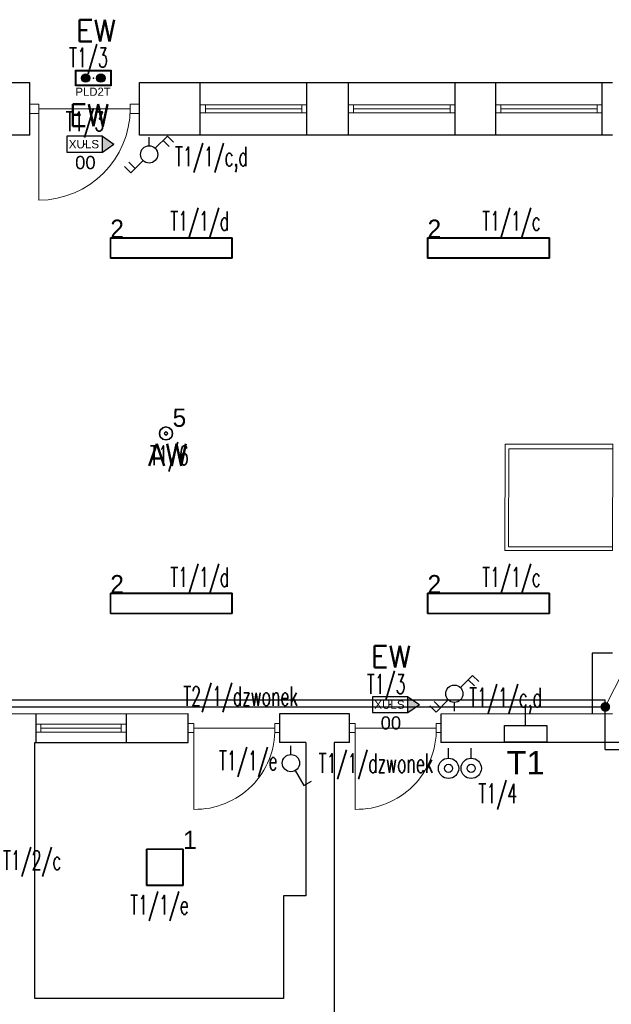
# Model space of a CAD drawing. Header units: millimetres. Extents: x 2260 to 32334, y -33324 to 11762.
# Tile 39 of 79: x 4820 to 5402, y 6667 to 7637. Entities that reach past the tile are written whole.
import ezdxf
from ezdxf.enums import TextEntityAlignment as Align

# ---------------------------------------------------------------- set-up
doc = ezdxf.new("R2010")
doc.units = ezdxf.units.MM
for name, color, linetype in [('_HYBRYD_AW_TERM_AT', 1, 'Continuous'), ('_HYBRYD_EW_AT', 1, 'Continuous'), ('DLX_BLD0_LUM', 142, 'Continuous'), ('DLX_BLD0_LUMKEY_IDX', 142, 'Continuous'), ('DLX_BLD1_LUM', 142, 'Continuous'), ('E_gniazda wtyczkowe i siła', 1, 'Continuous'), ('EL_OS_Adres_Opraw', 7, 'Continuous'), ('EL_OSPRZĘT OŚW.', 142, 'Continuous')]:
    doc.layers.add(name, color=color, linetype=linetype)
for name, color, linetype, lineweight in [('E-OPISY', 7, 'Continuous', 0), ('stolarka', 3, 'Continuous', 9), ('ściany nośne', 1, 'Continuous', 25)]:
    doc.layers.add(name, color=color, linetype=linetype, lineweight=lineweight)
doc.layers.add('oddymianie', color=5, linetype='Continuous', lineweight=20, plot=False)
doc.styles.add('ADESK1', font='romans', dxfattribs={"oblique": 15})
doc.styles.add('HYBRYDopis', font='arial.ttf', dxfattribs={"height": 15})
doc.styles.add('KO', font='simplex.shx')
doc.styles.get("Standard").update_dxf_attribs({"font": 'arial.ttf'})
doc.styles.add('TableTextStyle', font='txt')

# ---------------------------------------------------------------- blocks, each defined once
blk = doc.blocks.new('*U9')
at = {"layer": '_HYBRYD_AW_TERM_AT'}
h = blk.add_hatch(color=256, dxfattribs=at)
h.paths.add_polyline_path([(-175, 77.5), (-175, -77.5), (175, -77.5), (175, 77.5)])
h.paths.add_polyline_path([(-168, 70.5), (-168, -70.5), (168, -70.5), (168, 70.5)], flags=16)
h = blk.add_hatch(color=256, dxfattribs=at)
h.dxf.hatch_style = 1
h.paths.add_polyline_path([(-34, 0.4, 1), (-117.4, 0.4, 1)])
h = blk.add_hatch(color=256, dxfattribs=at)
h.dxf.hatch_style = 1
h.paths.add_polyline_path([(116, 0.4, 1), (32.6, 0.4, 1)])
blk.add_line((-43, -25), (-43, 25), dxfattribs=at)
for points in [[(-175, 77.5), (175, 77.5), (175, -77.5), (-175, -77.5)], [(-168, 70.5), (168, 70.5), (168, -70.5), (-168, -70.5)]]:
    blk.add_lwpolyline(points, close=True, dxfattribs=at)
for centre in [(-75.7, 0.4), (74.3, 0.4)]:
    blk.add_circle(centre, 41.7, dxfattribs=at)
blk.add_point((0, 0), dxfattribs=at)
at = {"layer": '_HYBRYD_AW_TERM_AT', "style": 'HYBRYDopis'}
blk.add_text('PLD2T', height=80, dxfattribs=at).set_placement((-176.7, -174.3))
blk = doc.blocks.new('lacznik schodowy')
at = {"layer": 'EL_OSPRZĘT OŚW.'}
for p, q in [((-350.3, 180.3), (-289.2, 241.4)), ((-230.1, 60.1), (-350.3, 180.3)), ((-85, 0), (0, 0)), ((-109.9, -60.1), (10.3, -180.3)), ((10.3, -180.3), (-50.8, -241.4))]:
    blk.add_line(p, q, dxfattribs=at)
blk.add_circle((-170, 0), 85, dxfattribs=at)
blk = doc.blocks.new('A$C03E74D84')
at = {"ltscale": 0.5}
blk.add_circle((0.2, 0.2, -66), 0.2, dxfattribs=at)
blk = doc.blocks.new('zw$16AD')
at = {"layer": 'EL_OSPRZĘT OŚW.'}
blk.add_line((200, 100), (300, 100), dxfattribs=at)
blk.add_ellipse((100, 100), major_axis=(70.7, 70.7), ratio=1, start_param=0.785398, end_param=7.068583, dxfattribs=at)
at = {"layer": 'EL_OSPRZĘT OŚW.', "xscale": 200, "yscale": 200, "rotation": 90}
blk.add_blockref('A$C03E74D84', (140, 60, 66), dxfattribs=at)
blk = doc.blocks.new('XULS_AT')
at = {"layer": '_HYBRYD_EW_AT'}
h = blk.add_hatch(color=256, dxfattribs=at)
h.dxf.hatch_style = 1
h.paths.add_polyline_path([(-174.5, -77.5), (-174.5, 77.5), (175.5, 77.5), (175.5, 77.5), (288.4, 0.1), (175.5, -77.5), (175.5, -77.5)])
h.paths.add_polyline_path([(175.5, 77.5), (175.5, 77.5), (-174.5, 77.5), (-174.5, -77.5), (175.5, -77.5)], flags=17)
blk.add_point((0.5, 0))
for p in [(175.5, 77.5), (175.5, -77.5)]:
    blk.add_line(p, (288.4, 0.1), dxfattribs=at)
blk.add_lwpolyline([(175.5, 77.5), (-174.5, 77.5), (-174.5, -77.5), (175.5, -77.5)], close=True, dxfattribs=at)
blk.add_text('XULS', height=81.9, dxfattribs=at).set_placement((-156.8, -41.2))

msp = doc.modelspace()

# ---------------------------------------------------------------- hatches: boundary and pattern name
at = {"layer": 'E-OPISY'}
h = msp.add_hatch(color=256, dxfattribs=at)
h.dxf.hatch_style = 1
edge = h.paths.add_edge_path()
edge.add_ellipse((5396.471, 6960.288), major_axis=(4.804, 0), ratio=1, start_angle=0, end_angle=360)

# ---------------------------------------------------------------- linework, layer by layer
at = {"layer": 'DLX_BLD0_LUM'}
for points in [[(4908.872, 7402.121, 0), (4908.872, 7422.121, 0)], [(4908.872, 7422.121, 0), (4908.872, 7422.121, 0)], [(4908.872, 7422.121, 0), (4908.872, 7402.121, 0)], [(4908.872, 7422.121, 0), (5028.872, 7422.121, 0)], [(5028.872, 7422.121, 0), (4908.872, 7422.121, 0)], [(4908.872, 7422.121, 0), (4908.872, 7422.121, 0)], [(5028.872, 7422.121, 0), (4908.872, 7422.121, 0)], [(4908.872, 7422.121, 0), (4908.872, 7402.121, 0)], [(4908.872, 7402.121, 0), (4908.872, 7422.121, 0)], [(4908.872, 7422.121, 0), (5028.872, 7422.121, 0)], [(5028.622, 7421.871, 0), (4909.122, 7421.871, 0)], [(4909.122, 7421.871, 0), (4909.122, 7402.371, 0)], [(4909.122, 7421.871, 0), (5028.622, 7421.871, 0)], [(4909.122, 7402.371, 0), (4909.122, 7421.871, 0)], [(5028.622, 7402.371, 0), (5028.622, 7421.871, 0)], [(5028.622, 7421.871, 0), (5028.622, 7402.371, 0)], [(5028.872, 7422.121, 0), (5028.872, 7422.121, 0)], [(5028.872, 7422.121, 0), (5028.872, 7402.121, 0)], [(5028.872, 7402.121, 0), (5028.872, 7422.121, 0)], [(5028.872, 7422.121, 0), (5028.872, 7422.121, 0)], [(5028.872, 7402.121, 0), (5028.872, 7422.121, 0)], [(5028.872, 7422.121, 0), (5028.872, 7402.121, 0)], [(5221.372, 7402.121, 0), (5221.372, 7422.121, 0)], [(5221.372, 7422.121, 0), (5221.372, 7422.121, 0)], [(5221.372, 7422.121, 0), (5221.372, 7402.121, 0)], [(5221.372, 7422.121, 0), (5341.372, 7422.121, 0)], [(5341.372, 7422.121, 0), (5221.372, 7422.121, 0)], [(5221.372, 7422.121, 0), (5221.372, 7422.121, 0)], [(5341.372, 7422.121, 0), (5221.372, 7422.121, 0)], [(5221.372, 7422.121, 0), (5221.372, 7402.121, 0)], [(5221.372, 7402.121, 0), (5221.372, 7422.121, 0)], [(5221.372, 7422.121, 0), (5341.372, 7422.121, 0)], [(5341.122, 7421.871, 0), (5221.622, 7421.871, 0)], [(5221.622, 7421.871, 0), (5221.622, 7402.371, 0)], [(5221.622, 7421.871, 0), (5341.122, 7421.871, 0)], [(5221.622, 7402.371, 0), (5221.622, 7421.871, 0)], [(5341.122, 7402.371, 0), (5341.122, 7421.871, 0)], [(5341.122, 7421.871, 0), (5341.122, 7402.371, 0)], [(5341.372, 7422.121, 0), (5341.372, 7422.121, 0)], [(5341.372, 7422.121, 0), (5341.372, 7402.121, 0)], [(5341.372, 7402.121, 0), (5341.372, 7422.121, 0)], [(5341.372, 7422.121, 0), (5341.372, 7422.121, 0)], [(5341.372, 7402.121, 0), (5341.372, 7422.121, 0)], [(5341.372, 7422.121, 0), (5341.372, 7402.121, 0)], [(5028.872, 7402.121, 0), (4908.872, 7402.121, 0)], [(4908.872, 7402.121, 0), (4908.872, 7402.121, 0)], [(4908.872, 7402.121, 0), (5028.872, 7402.121, 0)], [(4908.872, 7402.121, 0), (4908.872, 7402.121, 0)], [(4908.872, 7402.121, 0), (5028.872, 7402.121, 0)], [(5028.872, 7402.121, 0), (4908.872, 7402.121, 0)], [(4909.122, 7402.371, 0), (5028.622, 7402.371, 0)], [(5028.622, 7402.371, 0), (4909.122, 7402.371, 0)], [(5028.872, 7402.121, 0), (5028.872, 7402.121, 0)], [(5028.872, 7402.121, 0), (5028.872, 7402.121, 0)], [(5341.372, 7402.121, 0), (5221.372, 7402.121, 0)], [(5221.372, 7402.121, 0), (5221.372, 7402.121, 0)], [(5221.372, 7402.121, 0), (5341.372, 7402.121, 0)], [(5221.372, 7402.121, 0), (5221.372, 7402.121, 0)], [(5221.372, 7402.121, 0), (5341.372, 7402.121, 0)], [(5341.372, 7402.121, 0), (5221.372, 7402.121, 0)], [(5221.622, 7402.371, 0), (5341.122, 7402.371, 0)], [(5341.122, 7402.371, 0), (5221.622, 7402.371, 0)], [(5341.372, 7402.121, 0), (5341.372, 7402.121, 0)], [(5341.372, 7402.121, 0), (5341.372, 7402.121, 0)], [(4958.076, 7232.856, 0), (4960.455, 7235.236, 0)], [(4960.455, 7235.236, 0), (4958.076, 7232.856, 0)], [(4960.455, 7235.236, 0), (4958.076, 7232.856, 0)], [(4958.076, 7232.856, 0), (4960.455, 7235.236, 0)], [(4960.455, 7235.236, 0), (4963.705, 7236.106, 0)], [(4963.705, 7236.106, 0), (4960.455, 7235.236, 0)], [(4963.705, 7236.106, 0), (4960.455, 7235.236, 0)], [(4960.455, 7235.236, 0), (4963.705, 7236.106, 0)], [(4960.455, 7235.236, 0), (4960.455, 7235.236, 0)], [(4960.455, 7235.236, 0), (4960.455, 7235.236, 0)], [(4963.705, 7236.106, 0), (4963.705, 7236.106, 0)], [(4963.705, 7236.106, 0), (4966.955, 7235.236, 0)], [(4966.955, 7235.236, 0), (4963.705, 7236.106, 0)], [(4963.705, 7236.106, 0), (4963.705, 7236.106, 0)], [(4966.955, 7235.236, 0), (4963.705, 7236.106, 0)], [(4963.705, 7236.106, 0), (4966.955, 7235.236, 0)], [(4966.955, 7235.236, 0), (4966.955, 7235.236, 0)], [(4966.955, 7235.236, 0), (4969.335, 7232.856, 0)], [(4969.335, 7232.856, 0), (4966.955, 7235.236, 0)], [(4966.955, 7235.236, 0), (4966.955, 7235.236, 0)], [(4969.335, 7232.856, 0), (4966.955, 7235.236, 0)], [(4966.955, 7235.236, 0), (4969.335, 7232.856, 0)], [(4957.205, 7229.606, 0), (4958.076, 7232.856, 0)], [(4958.076, 7232.856, 0), (4957.205, 7229.606, 0)], [(4958.076, 7232.856, 0), (4957.205, 7229.606, 0)], [(4957.205, 7229.606, 0), (4958.076, 7232.856, 0)], [(4958.076, 7226.356, 0), (4957.205, 7229.606, 0)], [(4957.205, 7229.606, 0), (4957.205, 7229.606, 0)], [(4957.205, 7229.606, 0), (4958.076, 7226.356, 0)], [(4957.205, 7229.606, 0), (4957.205, 7229.606, 0)], [(4957.205, 7229.606, 0), (4958.076, 7226.356, 0)], [(4958.076, 7226.356, 0), (4957.205, 7229.606, 0)], [(4958.076, 7232.856, 0), (4958.076, 7232.856, 0)], [(4958.076, 7232.856, 0), (4958.076, 7232.856, 0)], [(4960.455, 7223.977, 0), (4958.076, 7226.356, 0)], [(4958.076, 7226.356, 0), (4958.076, 7226.356, 0)], [(4958.076, 7226.356, 0), (4960.455, 7223.977, 0)], [(4958.076, 7226.356, 0), (4958.076, 7226.356, 0)], [(4958.076, 7226.356, 0), (4960.455, 7223.977, 0)], [(4960.455, 7223.977, 0), (4958.076, 7226.356, 0)], [(4963.705, 7223.106, 0), (4960.455, 7223.977, 0)], [(4960.455, 7223.977, 0), (4960.455, 7223.977, 0)], [(4960.455, 7223.977, 0), (4963.705, 7223.106, 0)], [(4960.455, 7223.977, 0), (4960.455, 7223.977, 0)], [(4960.455, 7223.977, 0), (4963.705, 7223.106, 0)], [(4963.705, 7223.106, 0), (4960.455, 7223.977, 0)], [(4962.406, 7230.356, 0), (4962.205, 7229.606, 0)], [(4962.205, 7229.606, 0), (4962.406, 7230.356, 0)], [(4962.205, 7229.606, 0), (4962.406, 7228.856, 0)], [(4962.406, 7228.856, 0), (4962.205, 7229.606, 0)], [(4962.955, 7230.905, 0), (4962.406, 7230.356, 0)], [(4962.406, 7230.356, 0), (4962.955, 7230.905, 0)], [(4962.406, 7228.856, 0), (4962.955, 7228.307, 0)], [(4962.955, 7228.307, 0), (4962.406, 7228.856, 0)], [(4963.705, 7231.106, 0), (4962.955, 7230.905, 0)], [(4962.955, 7230.905, 0), (4963.705, 7231.106, 0)], [(4962.955, 7228.307, 0), (4963.705, 7228.106, 0)], [(4963.705, 7228.106, 0), (4962.955, 7228.307, 0)], [(4964.455, 7230.905, 0), (4963.705, 7231.106, 0)], [(4963.705, 7231.106, 0), (4964.455, 7230.905, 0)], [(4963.705, 7228.106, 0), (4964.455, 7228.307, 0)], [(4964.455, 7228.307, 0), (4963.705, 7228.106, 0)], [(4966.955, 7223.977, 0), (4963.705, 7223.106, 0)], [(4963.705, 7223.106, 0), (4966.955, 7223.977, 0)], [(4963.705, 7223.106, 0), (4966.955, 7223.977, 0)], [(4966.955, 7223.977, 0), (4963.705, 7223.106, 0)], [(4965.004, 7230.356, 0), (4964.455, 7230.905, 0)], [(4964.455, 7230.905, 0), (4965.004, 7230.356, 0)], [(4964.455, 7228.307, 0), (4965.004, 7228.856, 0)], [(4965.004, 7228.856, 0), (4964.455, 7228.307, 0)], [(4965.205, 7229.606, 0), (4965.004, 7230.356, 0)], [(4965.004, 7230.356, 0), (4965.205, 7229.606, 0)], [(4965.004, 7228.856, 0), (4965.205, 7229.606, 0)], [(4965.205, 7229.606, 0), (4965.004, 7228.856, 0)], [(4969.335, 7226.356, 0), (4966.955, 7223.977, 0)], [(4966.955, 7223.977, 0), (4969.335, 7226.356, 0)], [(4966.955, 7223.977, 0), (4969.335, 7226.356, 0)], [(4969.335, 7226.356, 0), (4966.955, 7223.977, 0)], [(4966.955, 7223.977, 0), (4966.955, 7223.977, 0)], [(4966.955, 7223.977, 0), (4966.955, 7223.977, 0)], [(4969.335, 7232.856, 0), (4969.335, 7232.856, 0)], [(4969.335, 7232.856, 0), (4970.205, 7229.606, 0)], [(4970.205, 7229.606, 0), (4969.335, 7232.856, 0)], [(4969.335, 7232.856, 0), (4969.335, 7232.856, 0)], [(4970.205, 7229.606, 0), (4969.335, 7232.856, 0)], [(4969.335, 7232.856, 0), (4970.205, 7229.606, 0)], [(4970.205, 7229.606, 0), (4969.335, 7226.356, 0)], [(4969.335, 7226.356, 0), (4970.205, 7229.606, 0)], [(4969.335, 7226.356, 0), (4970.205, 7229.606, 0)], [(4970.205, 7229.606, 0), (4969.335, 7226.356, 0)], [(4969.335, 7226.356, 0), (4969.335, 7226.356, 0)], [(4969.335, 7226.356, 0), (4969.335, 7226.356, 0)], [(4970.205, 7229.606, 0), (4970.205, 7229.606, 0)], [(4970.205, 7229.606, 0), (4970.205, 7229.606, 0)], [(4963.705, 7223.106, 0), (4963.705, 7223.106, 0)], [(4963.705, 7223.106, 0), (4963.705, 7223.106, 0)], [(4908.872, 7052.121, 0), (4908.872, 7072.121, 0)], [(4908.872, 7072.121, 0), (4908.872, 7072.121, 0)], [(4908.872, 7072.121, 0), (4908.872, 7052.121, 0)], [(4908.872, 7072.121, 0), (5028.872, 7072.121, 0)], [(5028.872, 7072.121, 0), (4908.872, 7072.121, 0)], [(4908.872, 7072.121, 0), (4908.872, 7072.121, 0)], [(5028.872, 7072.121, 0), (4908.872, 7072.121, 0)], [(4908.872, 7072.121, 0), (4908.872, 7052.121, 0)], [(4908.872, 7052.121, 0), (4908.872, 7072.121, 0)], [(4908.872, 7072.121, 0), (5028.872, 7072.121, 0)], [(5028.622, 7071.871, 0), (4909.122, 7071.871, 0)], [(4909.122, 7071.871, 0), (4909.122, 7052.371, 0)], [(4909.122, 7071.871, 0), (5028.622, 7071.871, 0)], [(4909.122, 7052.371, 0), (4909.122, 7071.871, 0)], [(5028.622, 7052.371, 0), (5028.622, 7071.871, 0)], [(5028.622, 7071.871, 0), (5028.622, 7052.371, 0)], [(5028.872, 7072.121, 0), (5028.872, 7072.121, 0)], [(5028.872, 7072.121, 0), (5028.872, 7052.121, 0)], [(5028.872, 7052.121, 0), (5028.872, 7072.121, 0)], [(5028.872, 7072.121, 0), (5028.872, 7072.121, 0)], [(5028.872, 7052.121, 0), (5028.872, 7072.121, 0)], [(5028.872, 7072.121, 0), (5028.872, 7052.121, 0)], [(5221.372, 7052.121, 0), (5221.372, 7072.121, 0)], [(5221.372, 7072.121, 0), (5221.372, 7072.121, 0)], [(5221.372, 7072.121, 0), (5221.372, 7052.121, 0)], [(5221.372, 7072.121, 0), (5341.372, 7072.121, 0)], [(5341.372, 7072.121, 0), (5221.372, 7072.121, 0)], [(5221.372, 7072.121, 0), (5221.372, 7072.121, 0)], [(5341.372, 7072.121, 0), (5221.372, 7072.121, 0)], [(5221.372, 7072.121, 0), (5221.372, 7052.121, 0)], [(5221.372, 7052.121, 0), (5221.372, 7072.121, 0)], [(5221.372, 7072.121, 0), (5341.372, 7072.121, 0)], [(5341.122, 7071.871, 0), (5221.622, 7071.871, 0)], [(5221.622, 7071.871, 0), (5221.622, 7052.371, 0)], [(5221.622, 7071.871, 0), (5341.122, 7071.871, 0)], [(5221.622, 7052.371, 0), (5221.622, 7071.871, 0)], [(5341.122, 7052.371, 0), (5341.122, 7071.871, 0)], [(5341.122, 7071.871, 0), (5341.122, 7052.371, 0)], [(5341.372, 7072.121, 0), (5341.372, 7072.121, 0)], [(5341.372, 7072.121, 0), (5341.372, 7052.121, 0)], [(5341.372, 7052.121, 0), (5341.372, 7072.121, 0)], [(5341.372, 7072.121, 0), (5341.372, 7072.121, 0)], [(5341.372, 7052.121, 0), (5341.372, 7072.121, 0)], [(5341.372, 7072.121, 0), (5341.372, 7052.121, 0)], [(5028.872, 7052.121, 0), (4908.872, 7052.121, 0)], [(4908.872, 7052.121, 0), (4908.872, 7052.121, 0)], [(4908.872, 7052.121, 0), (5028.872, 7052.121, 0)], [(4908.872, 7052.121, 0), (4908.872, 7052.121, 0)], [(4908.872, 7052.121, 0), (5028.872, 7052.121, 0)], [(5028.872, 7052.121, 0), (4908.872, 7052.121, 0)], [(4909.122, 7052.371, 0), (5028.622, 7052.371, 0)], [(5028.622, 7052.371, 0), (4909.122, 7052.371, 0)], [(5028.872, 7052.121, 0), (5028.872, 7052.121, 0)], [(5028.872, 7052.121, 0), (5028.872, 7052.121, 0)], [(5341.372, 7052.121, 0), (5221.372, 7052.121, 0)], [(5221.372, 7052.121, 0), (5221.372, 7052.121, 0)], [(5221.372, 7052.121, 0), (5341.372, 7052.121, 0)], [(5221.372, 7052.121, 0), (5221.372, 7052.121, 0)], [(5221.372, 7052.121, 0), (5341.372, 7052.121, 0)], [(5341.372, 7052.121, 0), (5221.372, 7052.121, 0)], [(5221.622, 7052.371, 0), (5341.122, 7052.371, 0)], [(5341.122, 7052.371, 0), (5221.622, 7052.371, 0)], [(5341.372, 7052.121, 0), (5341.372, 7052.121, 0)], [(5341.372, 7052.121, 0), (5341.372, 7052.121, 0)], [(4944.58, 6784.33, 0), (4944.58, 6820.33, 0)], [(4944.58, 6820.33, 0), (4944.58, 6820.33, 0)], [(4944.58, 6820.33, 0), (4944.58, 6784.33, 0)], [(4944.58, 6820.33, 0), (4980.58, 6820.33, 0)], [(4980.58, 6820.33, 0), (4944.58, 6820.33, 0)], [(4944.58, 6820.33, 0), (4944.58, 6820.33, 0)], [(4944.58, 6820.33, 0), (4944.58, 6784.33, 0)], [(4980.58, 6820.33, 0), (4944.58, 6820.33, 0)], [(4944.58, 6784.33, 0), (4944.58, 6820.33, 0)], [(4944.58, 6820.33, 0), (4980.58, 6820.33, 0)], [(4944.83, 6820.08, 0), (4944.83, 6784.58, 0)], [(4980.33, 6820.08, 0), (4944.83, 6820.08, 0)], [(4944.83, 6784.58, 0), (4944.83, 6820.08, 0)], [(4944.83, 6820.08, 0), (4980.33, 6820.08, 0)], [(4980.33, 6784.58, 0), (4980.33, 6820.08, 0)], [(4980.33, 6820.08, 0), (4980.33, 6784.58, 0)], [(4980.58, 6820.33, 0), (4980.58, 6784.33, 0)], [(4980.58, 6784.33, 0), (4980.58, 6820.33, 0)], [(4980.58, 6820.33, 0), (4980.58, 6820.33, 0)], [(4980.58, 6820.33, 0), (4980.58, 6820.33, 0)], [(4980.58, 6784.33, 0), (4980.58, 6820.33, 0)], [(4980.58, 6820.33, 0), (4980.58, 6784.33, 0)], [(4980.58, 6784.33, 0), (4944.58, 6784.33, 0)], [(4944.58, 6784.33, 0), (4944.58, 6784.33, 0)], [(4944.58, 6784.33, 0), (4980.58, 6784.33, 0)], [(4944.58, 6784.33, 0), (4944.58, 6784.33, 0)], [(4944.58, 6784.33, 0), (4980.58, 6784.33, 0)], [(4980.58, 6784.33, 0), (4944.58, 6784.33, 0)], [(4944.83, 6784.58, 0), (4980.33, 6784.58, 0)], [(4980.33, 6784.58, 0), (4944.83, 6784.58, 0)], [(4980.58, 6784.33, 0), (4980.58, 6784.33, 0)], [(4980.58, 6784.33, 0), (4980.58, 6784.33, 0)]]:
    msp.add_polyline3d(points, dxfattribs=at)
at = {"layer": 'E-OPISY', "color": 0}
msp.add_line((5396.471, 6960.288), (5609.607, 7383.149), dxfattribs=at)
at = {"layer": 'E_gniazda wtyczkowe i siła'}
for p, q in [((3600.471, 6967.288), (5396.471, 6967.288)), ((5396.471, 6960.288), (5396.471, 6967.288)), ((3607.471, 6960.288), (5317.941, 6960.288)), ((5317.941, 6942.049), (5317.941, 6960.288)), ((5317.941, 6960.288), (5396.471, 6960.288)), ((5396.471, 6918.421), (5396.471, 6960.288)), ((5396.471, 6918.421), (7316.34, 6918.421))]:
    msp.add_line(p, q, dxfattribs=at)
msp.add_lwpolyline([(5297.059, 6925.421), (5297.059, 6942.049), (5338.823, 6942.049), (5338.823, 6925.421)], close=True, dxfattribs=at)
at = {"layer": 'EL_OSPRZĘT OŚW.'}
for p, q in [((4960.871, 7518.067, 1122), (4966.982, 7511.956, 1122)), ((4927.245, 7496.662, 1122), (4933.355, 7490.551, 1122)), ((5267.579, 6980.886, 1122), (5261.469, 6986.996, 1122)), ((5233.953, 6959.481, 1122), (5227.842, 6965.591, 1122)), ((5086.776, 6913.388), (5086.776, 6921.888)), ((5091.026, 6897.527), (5099.526, 6882.805)), ((5099.526, 6882.805), (5107.01, 6887.126))]:
    msp.add_line(p, q, dxfattribs=at)
msp.add_circle((5086.776, 6904.888), 8.5, dxfattribs=at)
at = {"layer": 'oddymianie', "color": 0}
msp.add_lwpolyline([(5403.471, 7114.375), (5297.44, 7114.375), (5297.735, 7218.849), (5403.767, 7218.849)], close=True, dxfattribs=at)
msp.add_lwpolyline([(5403.776, 7118.022), (5403.776, 7118.022), (5301.257, 7118.022), (5301.552, 7214.317), (5404.071, 7214.317), (5404.071, 7214.317)], dxfattribs=at)
at = {"layer": 'stolarka', "color": 0}
for p, q in [((4838.471, 7553.74), (4829.471, 7553.74)), ((4838.471, 7544.74), (4838.471, 7553.74)), ((4928.471, 7553.74), (4937.471, 7553.74)), ((4928.471, 7544.74), (4928.471, 7553.74)), ((4997.471, 7553.24), (5002.471, 7553.24)), ((5002.471, 7553.24), (5002.471, 7545.24)), ((5002.471, 7553.24), (5097.471, 7553.24)), ((5102.471, 7553.24), (5097.471, 7553.24)), ((5097.471, 7553.24), (5097.471, 7545.24)), ((5143.471, 7553.24), (5148.471, 7553.24)), ((5148.471, 7553.24), (5148.471, 7545.24)), ((5148.471, 7553.24), (5243.471, 7553.24)), ((5248.471, 7553.24), (5243.471, 7553.24)), ((5243.471, 7553.24), (5243.471, 7545.24)), ((5288.471, 7553.24), (5293.471, 7553.24)), ((5293.471, 7553.24), (5293.471, 7545.24)), ((5293.471, 7553.24), (5388.471, 7553.24)), ((5393.471, 7553.24), (5388.471, 7553.24)), ((5388.471, 7553.24), (5388.471, 7545.24)), ((4838.471, 7544.74), (4829.471, 7544.74)), ((4838.471, 7549.24), (4928.471, 7549.24)), ((4838.471, 7549.24), (4838.471, 7459.24)), ((4928.471, 7544.74), (4937.471, 7544.74)), ((5002.471, 7545.24), (4997.471, 7545.24)), ((5002.471, 7549.24), (5097.471, 7549.24)), ((5002.471, 7545.24), (5097.471, 7545.24)), ((5097.471, 7545.24), (5102.471, 7545.24)), ((5148.471, 7545.24), (5143.471, 7545.24)), ((5148.471, 7549.24), (5243.471, 7549.24)), ((5148.471, 7545.24), (5243.471, 7545.24)), ((5243.471, 7545.24), (5248.471, 7545.24)), ((5293.471, 7545.24), (5288.471, 7545.24)), ((5293.471, 7549.24), (5388.471, 7549.24)), ((5293.471, 7545.24), (5388.471, 7545.24)), ((5388.471, 7545.24), (5393.471, 7545.24)), ((4835.471, 6943.266), (4840.471, 6943.266)), ((4840.471, 6943.266), (4919.471, 6943.267)), ((4840.471, 6943.266), (4840.471, 6935.266)), ((4924.471, 6943.267), (4919.471, 6943.267)), ((4919.471, 6943.267), (4919.471, 6935.267)), ((4990.971, 6943.907), (4985.471, 6943.907)), ((4990.971, 6934.907), (4990.971, 6943.907)), ((5070.971, 6943.907), (5075.471, 6943.907)), ((5070.971, 6934.907), (5070.971, 6943.907)), ((5149.971, 6943.907), (5144.471, 6943.907)), ((5149.971, 6934.907), (5149.971, 6943.907)), ((5229.971, 6943.907), (5234.471, 6943.907)), ((5229.971, 6934.907), (5229.971, 6943.907)), ((4840.471, 6935.266), (4835.471, 6935.266)), ((4840.471, 6939.266), (4919.471, 6939.267)), ((4840.471, 6935.266), (4919.471, 6935.267)), ((4919.471, 6935.267), (4924.471, 6935.267)), ((4990.971, 6934.907), (4985.471, 6934.907)), ((4990.971, 6939.407), (5070.971, 6939.407)), ((4990.971, 6939.407), (4990.971, 6859.407)), ((5070.971, 6934.907), (5075.471, 6934.907)), ((5149.971, 6934.907), (5144.471, 6934.907)), ((5149.971, 6939.407), (5229.971, 6939.407)), ((5149.971, 6939.407), (5149.971, 6859.407)), ((5229.971, 6934.907), (5234.471, 6934.907))]:
    msp.add_line(p, q, dxfattribs=at)
for points in [[(4838.471, 7459.24, 0.4115446), (4928.471, 7549.24)], [(4990.971, 6859.407, 0.4257353), (5070.971, 6939.407)], [(5149.971, 6859.407, 0.4257353), (5229.971, 6939.407)]]:
    msp.add_lwpolyline(points, format="xyb", dxfattribs=at)
at = {"layer": 'ściany nośne', "color": 0}
for p, q in [((4517.471, 7575.24), (4829.471, 7575.24)), ((4829.471, 7523.24), (4829.471, 7575.24)), ((4937.471, 7575.24), (5403.471, 7575.24)), ((4937.471, 7523.24), (4937.471, 7575.24)), ((4997.471, 7523.24), (4997.471, 7575.24)), ((5102.471, 7523.24), (5102.471, 7575.24)), ((5143.471, 7523.24), (5143.471, 7575.24)), ((5248.471, 7523.24), (5248.471, 7575.24)), ((5288.471, 7523.24), (5288.471, 7575.24)), ((5393.471, 7523.24), (5393.471, 7575.24)), ((4829.471, 7523.24), (4521.471, 7523.24)), ((5403.471, 7523.24), (4937.471, 7523.24)), ((5403.471, 7013.288), (5383.471, 7013.288)), ((5383.471, 7013.288), (5383.471, 6953.288)), ((4985.471, 6953.288), (4629.475, 6953.278)), ((4835.471, 6953.287), (4835.47, 6925.245)), ((4924.471, 6953.287), (4924.47, 6925.242)), ((4985.471, 6925.24), (4985.471, 6953.288)), ((5075.471, 6953.288), (5075.47, 6925.237)), ((5144.471, 6953.288), (5075.471, 6953.288)), ((5144.471, 6925.235), (5144.471, 6953.288)), ((5403.471, 6953.288), (5234.471, 6953.24)), ((5234.471, 6953.24), (5234.471, 6925.24)), ((4834.47, 6673.242), (4834.475, 6925.245)), ((4834.475, 6925.244), (4985.471, 6925.242)), ((5101.471, 6925.235), (5075.47, 6925.237)), ((5101.471, 6925.135), (5101.471, 6774.242)), ((5144.471, 6925.235), (5129.471, 6925.235)), ((5129.471, 6925.135), (5129.471, 6592.24)), ((5442.479, 6925.235), (5234.471, 6925.24)), ((5101.471, 6774.242), (5079.471, 6774.242)), ((5079.471, 6774.242), (5079.471, 6673.242)), ((5079.471, 6673.242), (4834.47, 6673.242))]:
    msp.add_line(p, q, dxfattribs=at)

# ---------------------------------------------------------------- block references
at = {"layer": '_HYBRYD_AW_TERM_AT', "xscale": 0.1, "yscale": 0.1, "zscale": 0.1}
msp.add_blockref('*U9', (4892.142, 7579.477), dxfattribs=at)
at = {"layer": '_HYBRYD_EW_AT', "xscale": 0.1, "yscale": 0.1, "zscale": 0.1}
for p in [(4883.588, 7514.417), (5184.53, 6962.568)]:
    msp.add_blockref('XULS_AT', p, dxfattribs=at)
at = {"layer": 'EL_OSPRZĘT OŚW.', "xscale": 0.1, "yscale": 0.1, "zscale": 0.1}
for name, p, rotation in [('lacznik schodowy', (4947.113, 7521.309, 1122), 89.99999999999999), ('lacznik schodowy', (5247.711, 6956.238, 1122), 270), ('zw$16AD', (5252.057, 6889.779), 89.99999999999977), ('zw$16AD', (5274.343, 6889.779), 89.99999999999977)]:
    msp.add_blockref(name, p, dxfattribs=dict(at, rotation=rotation))

# ---------------------------------------------------------------- texts
at = {"layer": '_HYBRYD_EW_AT'}
for p in [(4874.182, 7489.831), (5175.124, 6937.982)]:
    msp.add_text('00', height=13, dxfattribs=at).set_placement(p)
at = {"layer": 'DLX_BLD0_LUMKEY_IDX', "style": 'TableTextStyle'}
for s, p in [('2', (4908.872, 7422.121)), ('2', (5221.372, 7422.121)), ('5', (4970.205, 7236.106)), ('2', (4908.872, 7072.121)), ('2', (5221.372, 7072.121)), ('1', (4980.58, 6820.33))]:
    msp.add_text(s, height=18, dxfattribs=at).set_placement(p)
at = {"layer": 'DLX_BLD1_LUM', "color": 240, "style": 'KO'}
for s, p in [('EW', (4874.809, 7615.382)), ('EW', (4868.241, 7532.058)), ('AW', (4946.266, 7197.6)), ('EW', (5165.278, 6998.953))]:
    msp.add_text(s, height=21.6, dxfattribs=at).set_placement(p)
at = {"layer": 'EL_OS_Adres_Opraw', "style": 'ADESK1', "width": 0.6}
for s, p in [('T1/3', (4887.371, 7609.136, 1.103)), ('T1/3', (4883.991, 7546.276, 1.103)), ('T1/1/c,d', (5008.496, 7511.751, 1.103)), ('T1/1/d', (4996.96, 7448.234, 1.103)), ('T1/1/c', (5304.024, 7448.234, 1.103)), ('T1/6', (4967.099, 7217.45, 1.103)), ('T1/1/d', (4996.96, 7097.661, 1.103)), ('T1/1/c', (5304.024, 7097.661, 1.103)), ('T1/3', (5180.642, 6992.251, 1.103)), ('T2/1/dzwonek', (5037.146, 6980.385, 1.103)), ('T1/1/c,d', (5298.265, 6978.985, 1.103)), ('T1/1/e', (5044.676, 6916.863, 1.103)), ('T1/1/dzwonek', (5170.55, 6914.331, 1.103)), ('T1/4', (5290.6, 6884.566, 1.103)), ('T1/2/c', (4831.871, 6818.688, 1.103)), ('T1/1/e', (4957.256, 6774.806, 1.103))]:
    msp.add_text(s, height=19, rotation=359.999997, dxfattribs=at).set_placement(p, align=Align.TOP_CENTER)
at = {"layer": 'EL_OS_Adres_Opraw'}
msp.add_text('T1', height=23, dxfattribs=at).set_placement((5299.169, 6893.799))
msp.add_text('T1', height=23, dxfattribs=at).set_placement((5299.169, 6893.799))

doc.saveas('drawing.dxf')
